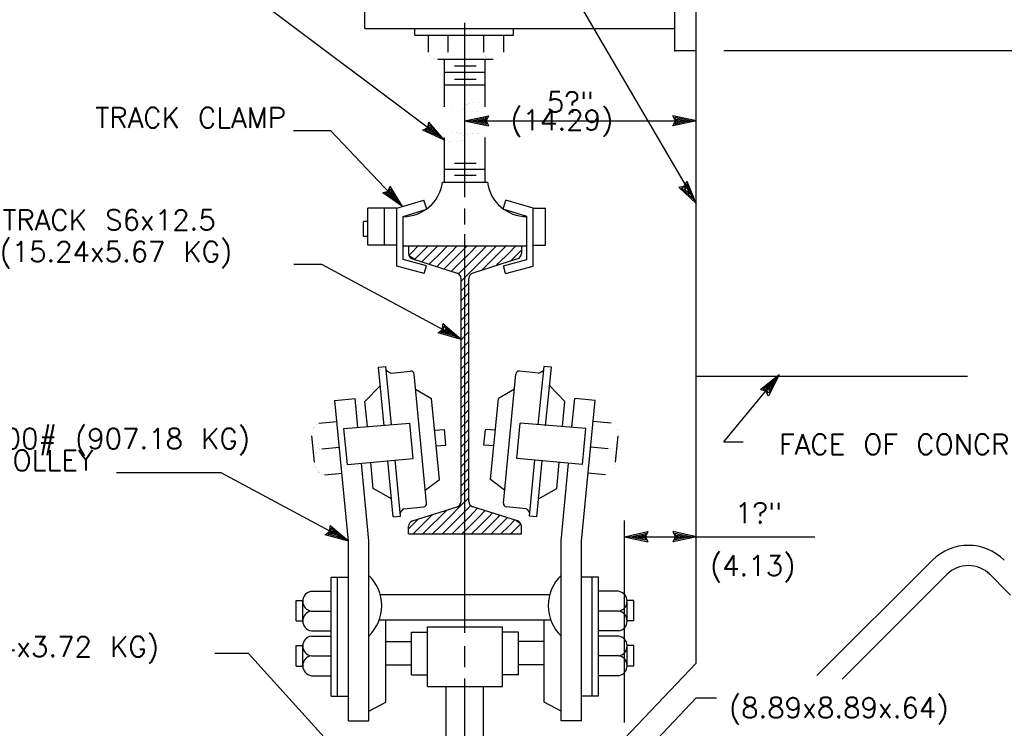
# Model space of a CAD drawing. Extents: x -23 to 2859, y -15 to 3983.
# Tile 26 of 50: x 10.08 to 16.14, y 5.89 to 10.25. Entities that reach past the tile are written whole.
import ezdxf
from ezdxf.enums import TextEntityAlignment as Align

# ---------------------------------------------------------------- set-up
doc = ezdxf.new("R2010")
doc.units = 0
doc.header["$LTSCALE"] = 25.4
doc.header["$MEASUREMENT"] = 0
doc.layers.add('PAN_TS', color=7, linetype='CONTINUOUS')
doc.styles.add('TXT_SHX', font='txt.shx')

# ---------------------------------------------------------------- blocks, each defined once
blk = doc.blocks.new('LT3')
at = {"layer": 'PAN_TS', "color": 24, "linetype": 'CONTINUOUS'}
for p, q in [((0, 0), (-0.0015, 0.000325)), ((-0.00135, 0), (-0.0015, 0.000325)), ((0, 0), (-0.0015, -0.000325)), ((-0.0015, -0.000325), (-0.00135, 0)), ((-0.000387, 0), (-0.001362, 0.000212)), ((-0.001275, 0), (-0.001362, 0.000212)), ((-0.000387, 0), (-0.001362, -0.000212)), ((-0.001362, -0.000212), (-0.001275, 0)), ((-0.000763, 0), (-0.001225, 0.0001)), ((-0.001187, 0), (-0.001225, 0.0001)), ((-0.000763, 0), (-0.001225, -0.0001)), ((-0.001225, -0.0001), (-0.001187, 0))]:
    blk.add_line(p, q, dxfattribs=at)

msp = doc.modelspace()

# ---------------------------------------------------------------- linework, layer by layer
at = {"layer": 'PAN_TS', "color": 7, "linetype": 'CONTINUOUS'}
for p, q in [((14.2437, 6.2861), (14.2437, 13.0978)), ((14.1127, 10.0501), (14.1127, 12.2761)), ((12.7847, 11.6079), (14.2437, 9.1141)), ((12.6967, 9.5041), (11.2066, 10.6219)), ((12.2067, 10.1921), (12.2067, 10.6081)), ((12.2067, 10.1921), (14.1127, 10.1921)), ((12.5137, 10.1501), (12.5137, 10.1921)), ((12.8217, 9.1541), (12.8217, 10.2261)), ((13.1207, 10.1501), (13.1207, 10.1921)), ((12.5137, 10.1501), (13.1207, 10.1501)), ((12.5957, 10.1501), (12.5957, 10.0461)), ((12.7167, 10.1501), (12.7167, 10.0461)), ((12.9347, 10.1501), (12.9347, 10.0461)), ((13.0577, 10.1501), (13.0577, 10.0461)), ((14.1127, 10.0551), (14.2437, 10.0551)), ((14.4137, 10.0551), (16.9797, 10.0551)), ((12.6557, 10.0021), (12.9947, 10.0021)), ((12.6967, 10.0021), (12.9467, 10.0021)), ((12.6967, 9.7091), (12.6967, 10.0021)), ((12.9467, 9.7091), (12.9467, 10.0021)), ((12.7567, 9.9621), (12.8897, 9.9621)), ((12.6967, 9.9221), (12.9467, 9.9221)), ((12.7567, 9.8801), (12.8897, 9.8801)), ((12.6967, 9.8451), (12.9467, 9.8451)), ((12.8217, 9.6231), (14.2447, 9.6231)), ((11.9974, 9.5614), (11.7671, 9.5614)), ((12.4377, 9.0961), (11.9974, 9.5614)), ((12.6967, 9.2451), (12.6967, 9.5211)), ((12.9467, 9.2451), (12.9467, 9.5211)), ((12.6967, 9.3251), (12.9467, 9.3251)), ((12.7567, 9.3631), (12.8897, 9.3631)), ((12.7567, 9.2891), (12.8897, 9.2891)), ((12.6827, 9.2451), (12.9607, 9.2451)), ((12.4027, 9.0851), (12.2237, 9.0851)), ((12.2237, 8.8581), (12.2237, 9.0851)), ((12.3267, 8.8581), (12.3267, 9.0851)), ((12.4027, 9.0851), (12.5697, 9.1361)), ((12.4027, 8.7291), (12.4027, 9.0851)), ((12.5867, 9.0801), (12.5697, 9.1361)), ((12.8217, 8.9861), (12.8217, 9.0831)), ((13.0567, 9.0801), (13.0737, 9.1361)), ((13.2407, 9.0851), (13.0737, 9.1361)), ((13.2407, 8.7291), (13.2407, 9.0851)), ((13.2407, 9.0851), (13.3167, 9.0851)), ((13.3167, 8.8581), (13.3167, 9.0851)), ((12.4407, 9.0351), (12.5867, 9.0801)), ((12.4407, 8.7701), (12.4407, 9.0351)), ((13.2027, 9.0351), (13.0567, 9.0801)), ((13.2027, 8.7701), (13.2027, 9.0351)), ((12.2237, 9.0051), (12.1987, 9.0051)), ((12.1987, 8.9111), (12.1987, 9.0051)), ((12.2237, 8.9111), (12.1987, 8.9111)), ((12.8217, 6.4741), (12.8217, 8.9271)), ((12.4027, 8.8581), (12.2237, 8.8581)), ((12.4407, 8.8541), (13.2027, 8.8541)), ((12.4747, 8.8541), (12.4747, 8.8081)), ((12.4887, 8.8081), (12.5347, 8.8541)), ((12.5487, 8.8081), (12.5947, 8.8541)), ((12.6087, 8.8081), (12.6547, 8.8541)), ((12.6687, 8.8081), (12.7147, 8.8541)), ((12.7287, 8.8081), (12.7747, 8.8541)), ((12.7887, 8.8081), (12.8347, 8.8541)), ((12.8487, 8.8081), (12.8947, 8.8541)), ((12.9087, 8.8081), (12.9547, 8.8541)), ((12.9687, 8.8081), (13.0147, 8.8541)), ((13.0287, 8.8081), (13.0747, 8.8541)), ((13.0887, 8.8081), (13.1347, 8.8541)), ((13.1687, 8.8541), (13.1687, 8.8081)), ((13.2407, 8.8581), (13.3167, 8.8581)), ((12.4787, 8.7971), (12.4887, 8.8081)), ((12.5117, 8.7701), (12.5487, 8.8081)), ((12.5567, 8.7551), (12.6087, 8.8081)), ((12.6087, 8.7481), (12.6687, 8.8081)), ((12.6687, 8.7481), (12.7287, 8.8081)), ((12.7287, 8.7481), (12.7887, 8.8081)), ((12.7887, 8.7481), (12.8487, 8.8081)), ((12.8487, 8.7481), (12.9087, 8.8081)), ((12.9087, 8.7481), (12.9687, 8.8081)), ((12.9687, 8.7481), (13.0287, 8.8081)), ((13.0287, 8.7481), (13.0887, 8.8081)), ((13.1007, 8.7601), (13.1487, 8.8081)), ((13.1487, 8.8081), (13.1687, 8.8281)), ((11.941, 8.7389), (11.7695, 8.7389)), ((12.7977, 8.2781), (11.941, 8.7389)), ((12.5717, 8.6841), (12.4027, 8.7291)), ((12.5847, 8.7311), (12.4407, 8.7701)), ((12.4987, 8.7741), (12.7737, 8.6871)), ((12.5717, 8.6841), (12.5847, 8.7311)), ((12.6027, 8.7411), (12.6087, 8.7481)), ((12.6477, 8.7261), (12.6687, 8.7481)), ((12.6937, 8.7121), (12.7287, 8.7481)), ((12.7397, 8.6981), (12.7887, 8.7481)), ((12.7887, 8.6881), (12.8487, 8.7481)), ((12.8487, 8.6881), (12.9087, 8.7481)), ((13.1447, 8.7741), (12.8697, 8.6871)), ((12.9247, 8.7041), (12.9687, 8.7481)), ((13.0127, 8.7321), (13.0287, 8.7481)), ((13.0587, 8.7311), (13.2027, 8.7701)), ((13.0717, 8.6841), (13.0587, 8.7311)), ((13.0717, 8.6841), (13.2407, 8.7291)), ((12.7827, 8.6811), (12.7887, 8.6881)), ((12.7977, 8.6371), (12.8487, 8.6881)), ((12.7977, 7.2821), (12.7977, 8.6541)), ((12.7977, 8.5771), (12.8457, 8.6251)), ((12.8457, 7.2821), (12.8457, 8.6541)), ((12.7977, 8.5171), (12.8457, 8.5651)), ((12.7977, 8.4571), (12.8457, 8.5051)), ((12.7977, 8.3971), (12.8457, 8.4451)), ((12.7977, 8.3371), (12.8457, 8.3851)), ((12.7977, 8.2771), (12.8457, 8.3251)), ((12.7977, 8.2171), (12.8457, 8.2651)), ((12.7977, 8.1571), (12.8457, 8.2051)), ((12.2907, 8.1081), (12.3367, 8.1121)), ((12.3707, 7.7541), (12.3357, 8.1121)), ((12.7977, 8.0971), (12.8457, 8.1451)), ((13.2727, 7.7541), (13.3077, 8.1121)), ((13.3527, 8.1081), (13.3067, 8.1121)), ((12.3257, 7.7471), (12.2907, 8.1081)), ((12.3687, 8.0711), (12.4867, 8.0831)), ((12.5857, 7.2711), (12.5087, 8.0651)), ((12.7977, 8.0371), (12.8457, 8.0851)), ((13.0577, 7.2711), (13.1347, 8.0651)), ((13.2747, 8.0711), (13.1567, 8.0831)), ((13.3177, 7.7471), (13.3527, 8.1081)), ((14.2437, 8.0531), (15.9117, 8.0531)), ((14.4137, 7.6491), (14.7538, 8.0612)), ((12.3017, 7.9961), (12.2067, 7.8971)), ((12.7977, 7.9771), (12.8457, 8.0251)), ((13.3417, 7.9961), (13.4367, 7.8971)), ((12.5177, 7.9731), (12.6157, 7.9151)), ((12.7977, 7.9171), (12.8457, 7.9651)), ((13.1257, 7.9731), (13.0277, 7.9151)), ((12.0217, 7.9031), (12.1467, 7.9151)), ((12.1047, 7.0371), (12.0217, 7.9031)), ((12.1637, 7.7381), (12.1467, 7.9151)), ((12.2217, 7.7421), (12.2067, 7.8971)), ((12.6647, 7.4161), (12.6157, 7.9151)), ((12.7977, 7.8571), (12.8457, 7.9051)), ((12.9787, 7.4161), (13.0277, 7.9151)), ((13.4217, 7.7421), (13.4367, 7.8971)), ((13.4797, 7.7381), (13.4967, 7.9151)), ((13.6217, 7.9031), (13.4967, 7.9151)), ((13.5387, 7.0371), (13.6217, 7.9031)), ((12.7977, 7.7971), (12.8457, 7.8451)), ((11.9227, 7.7631), (12.0337, 7.7741)), ((12.0777, 7.7301), (12.4817, 7.7631)), ((12.5027, 7.5461), (12.4817, 7.7631)), ((12.7977, 7.7371), (12.8457, 7.7851)), ((13.1407, 7.5461), (13.1617, 7.7631)), ((13.5657, 7.7301), (13.1617, 7.7631)), ((13.7207, 7.7631), (13.6097, 7.7741)), ((12.0987, 7.5091), (12.0777, 7.7301)), ((12.6347, 7.7201), (12.6957, 7.7251)), ((12.7047, 7.6281), (12.6957, 7.7251)), ((12.7977, 7.6771), (12.8457, 7.7251)), ((12.9387, 7.6281), (12.9477, 7.7251)), ((13.0087, 7.7201), (12.9477, 7.7251)), ((13.5447, 7.5091), (13.5657, 7.7301)), ((11.8967, 7.5231), (11.8807, 7.6851)), ((12.6447, 7.6231), (12.7047, 7.6281)), ((12.7977, 7.6171), (12.8457, 7.6651)), ((12.9987, 7.6231), (12.9387, 7.6281)), ((13.7467, 7.5231), (13.7627, 7.6851)), ((14.4137, 7.6491), (14.5316, 7.6491)), ((11.9417, 7.6051), (12.0497, 7.6161)), ((12.7977, 7.5571), (12.8457, 7.6051)), ((13.7017, 7.6051), (13.5937, 7.6161)), ((12.0987, 7.5091), (12.5027, 7.5461)), ((12.2307, 7.0391), (12.1847, 7.5181)), ((12.2577, 7.3621), (12.2427, 7.5221)), ((12.3797, 7.1871), (12.3467, 7.5331)), ((12.4257, 7.1911), (12.3917, 7.5381)), ((12.7977, 7.4971), (12.8457, 7.5451)), ((13.5447, 7.5091), (13.1407, 7.5461)), ((13.2177, 7.1911), (13.2517, 7.5381)), ((13.2637, 7.1871), (13.2967, 7.5331)), ((13.3857, 7.3621), (13.4007, 7.5221)), ((13.4127, 7.0391), (13.4587, 7.5181)), ((11.3225, 7.4581), (10.6798, 7.4581)), ((12.1047, 7.0371), (11.3225, 7.4581)), ((11.9577, 7.4461), (12.0657, 7.4561)), ((12.7977, 7.4371), (12.8457, 7.4851)), ((13.6857, 7.4461), (13.5777, 7.4561)), ((12.5777, 7.3521), (12.6647, 7.4161)), ((12.7977, 7.3771), (12.8457, 7.4251)), ((13.0657, 7.3521), (12.9787, 7.4161)), ((12.3697, 7.2971), (12.2577, 7.3621)), ((12.7977, 7.3171), (12.8457, 7.3651)), ((13.2737, 7.2971), (13.3857, 7.3621)), ((12.7887, 7.2481), (12.8457, 7.3051)), ((12.4457, 7.2371), (12.5677, 7.2491)), ((12.4987, 7.1621), (12.7737, 7.2491)), ((12.6687, 7.1881), (12.7097, 7.2291)), ((12.7287, 7.1881), (12.7887, 7.2481)), ((12.7887, 7.1881), (12.8487, 7.2481)), ((12.8487, 7.2481), (12.8577, 7.2571)), ((12.8487, 7.1881), (12.8997, 7.2401)), ((13.1447, 7.1621), (12.8697, 7.2491)), ((12.9087, 7.1881), (12.9447, 7.2251)), ((12.9687, 7.1881), (12.9907, 7.2111)), ((13.1977, 7.2371), (13.0757, 7.2491)), ((12.3797, 7.1871), (12.4257, 7.1911)), ((12.4887, 7.1281), (12.5337, 7.1731)), ((12.5487, 7.1281), (12.6087, 7.1881)), ((12.6087, 7.1881), (12.6217, 7.2011)), ((12.6087, 7.1281), (12.6687, 7.1881)), ((12.6687, 7.1281), (12.7287, 7.1881)), ((12.7287, 7.1281), (12.7887, 7.1881)), ((12.7887, 7.1281), (12.8487, 7.1881)), ((12.8487, 7.1281), (12.9087, 7.1881)), ((12.9087, 7.1281), (12.9687, 7.1881)), ((12.9687, 7.1281), (13.0287, 7.1881)), ((13.0287, 7.1881), (13.0367, 7.1971)), ((13.0287, 7.1281), (13.0817, 7.1821)), ((13.0887, 7.1281), (13.1277, 7.1681)), ((13.2637, 7.1871), (13.2177, 7.1911)), ((13.8027, 5.9211), (13.8027, 7.1641)), ((12.4747, 7.0821), (12.4747, 7.1281)), ((12.4747, 7.1141), (12.4887, 7.1281)), ((12.5027, 7.0821), (12.5487, 7.1281)), ((12.5627, 7.0821), (12.6087, 7.1281)), ((12.6227, 7.0821), (12.6687, 7.1281)), ((12.6827, 7.0821), (12.7287, 7.1281)), ((12.7427, 7.0821), (12.7887, 7.1281)), ((12.8027, 7.0821), (12.8487, 7.1281)), ((12.8627, 7.0821), (12.9087, 7.1281)), ((12.9227, 7.0821), (12.9687, 7.1281)), ((12.9827, 7.0821), (13.0287, 7.1281)), ((13.0427, 7.0821), (13.0887, 7.1281)), ((13.1027, 7.0821), (13.1487, 7.1281)), ((13.1487, 7.1281), (13.1637, 7.1431)), ((13.1627, 7.0821), (13.1687, 7.0881)), ((13.1687, 7.0821), (13.1687, 7.1281)), ((12.1047, 5.9321), (12.1047, 7.0371)), ((12.2307, 5.9321), (12.2307, 7.0371)), ((12.4747, 7.0821), (13.1687, 7.0821)), ((13.4127, 5.9321), (13.4127, 7.0371)), ((13.5387, 5.9321), (13.5387, 7.0371)), ((13.8027, 7.0651), (14.9726, 7.0651)), ((14.9859, 6.2103), (15.6957, 6.9201)), ((16.0297, 6.8521), (16.1757, 6.7061)), ((11.9997, 6.0831), (11.9997, 6.8151)), ((11.9997, 6.8151), (12.1047, 6.8151)), ((12.0387, 6.0831), (12.0387, 6.8151)), ((13.6437, 6.8151), (13.5387, 6.8151)), ((13.6047, 6.0831), (13.6047, 6.8151)), ((13.6437, 6.0831), (13.6437, 6.8151)), ((15.1405, 6.1889), (15.7837, 6.8321)), ((11.8777, 6.7291), (12.0007, 6.7291)), ((13.7657, 6.7291), (13.6427, 6.7291)), ((11.7837, 6.6731), (11.8247, 6.6731)), ((11.7837, 6.5481), (11.7837, 6.6731)), ((11.8247, 6.5481), (11.8247, 6.6731)), ((12.3007, 6.7091), (13.3387, 6.7091)), ((13.8597, 6.6731), (13.8187, 6.6731)), ((13.8187, 6.5481), (13.8187, 6.6731)), ((13.8597, 6.5481), (13.8597, 6.6731)), ((11.8777, 6.6071), (12.0007, 6.6071)), ((13.7657, 6.6071), (13.6427, 6.6071)), ((11.7837, 6.5481), (11.8247, 6.5481)), ((12.2947, 6.5531), (13.3497, 6.5531)), ((12.3347, 6.0481), (12.3347, 6.5531)), ((13.3087, 6.0481), (13.3087, 6.5531)), ((13.8597, 6.5481), (13.8187, 6.5481)), ((11.8777, 6.4851), (12.0007, 6.4851)), ((12.4927, 6.4781), (12.5917, 6.4781)), ((12.4927, 6.2151), (12.4927, 6.4781)), ((12.5907, 6.5111), (13.0517, 6.5111)), ((12.5917, 6.1431), (12.5917, 6.5111)), ((13.0517, 6.1431), (13.0517, 6.5111)), ((13.1507, 6.4781), (13.0517, 6.4781)), ((13.1507, 6.2151), (13.1507, 6.4781)), ((13.7657, 6.4851), (13.6427, 6.4851)), ((11.8777, 6.4541), (12.0007, 6.4541)), ((12.3347, 6.4211), (12.4927, 6.4211)), ((13.3087, 6.4211), (13.1507, 6.4211)), ((13.7657, 6.4541), (13.6427, 6.4541)), ((11.7837, 6.3961), (11.8247, 6.3961)), ((11.7837, 6.2691), (11.7837, 6.3961)), ((11.8247, 6.2691), (11.8247, 6.3961)), ((12.8217, 6.2621), (12.8217, 6.3921)), ((13.8597, 6.3961), (13.8187, 6.3961)), ((13.8187, 6.2691), (13.8187, 6.3961)), ((13.8597, 6.2691), (13.8597, 6.3961)), ((11.4899, 6.3468), (11.2842, 6.3468)), ((12.1617, 5.6041), (11.4899, 6.3468)), ((11.8777, 6.3321), (12.0007, 6.3321)), ((13.7657, 6.3321), (13.6427, 6.3321)), ((11.7837, 6.2691), (11.8247, 6.2691)), ((12.3347, 6.2771), (12.4887, 6.2771)), ((13.3087, 6.2771), (13.1547, 6.2771)), ((14.2437, 6.2861), (13.8027, 5.8241)), ((13.8597, 6.2691), (13.8187, 6.2691)), ((11.8777, 6.2101), (11.9997, 6.2101)), ((12.4927, 6.2151), (12.5917, 6.2151)), ((12.8217, 2.9701), (12.8217, 6.1921)), ((13.1507, 6.2151), (13.0517, 6.2151)), ((13.7657, 6.2101), (13.6437, 6.2101)), ((12.5917, 6.1431), (13.0517, 6.1431)), ((12.7067, 5.7231), (12.7067, 6.1391)), ((12.9357, 5.7231), (12.9357, 6.1391)), ((11.9997, 6.0831), (12.1017, 6.0831)), ((13.6437, 6.0831), (13.5417, 6.0831)), ((13.8657, 5.6741), (14.2434, 6.0747)), ((14.2434, 6.0747), (14.368, 6.0747)), ((12.2307, 5.9911), (12.3347, 6.0481)), ((13.4127, 5.9911), (13.3087, 6.0481)), ((12.1047, 5.9321), (12.2307, 5.9321)), ((13.5387, 5.9321), (13.4127, 5.9321))]:
    msp.add_line(p, q, dxfattribs=at)
at = {"layer": 'PAN_TS', "color": 7, "linetype": 'CONTINUOUS', "const_width": 0.00025}
for points in [[(12.5957, 10.0461, 0.067348), (12.5969, 10.0376, 0.063116), (12.6003, 10.0294, 0.056531), (12.6059, 10.0219, 0.049726), (12.6135, 10.0153, 0.043978), (12.6226, 10.0098, 0.039727), (12.6331, 10.0058, 0.036986), (12.6444, 10.0033, 0.035654), (12.6562, 10.0025, 0.035654), (12.668, 10.0033, 0.036986), (12.6794, 10.0058, 0.039727), (12.6899, 10.0098, 0.043978), (12.699, 10.0153, 0.049726), (12.7065, 10.0219, 0.056531), (12.7121, 10.0294, 0.063116), (12.7156, 10.0376, 0.067348), (12.7167, 10.0461, 0.067348)], [(12.7167, 10.0461, 0.114895), (12.7188, 10.0375, 0.085301), (12.725, 10.0293, 0.057336), (12.7351, 10.0217, 0.039984), (12.7487, 10.015, 0.030078), (12.7652, 10.0095, 0.024465), (12.784, 10.0055, 0.021405), (12.8045, 10.0029, 0.020047), (12.8257, 10.0021, 0.020047), (12.847, 10.0029, 0.021405), (12.8675, 10.0055, 0.024465), (12.8863, 10.0095, 0.030078), (12.9028, 10.015, 0.039984), (12.9164, 10.0217, 0.057336), (12.9264, 10.0293, 0.085301), (12.9326, 10.0375, 0.114895), (12.9347, 10.0461, 0.114895)], [(12.9347, 10.0461, 0.067348), (12.9359, 10.0376, 0.063116), (12.9393, 10.0294, 0.056531), (12.9449, 10.0219, 0.049726), (12.9525, 10.0153, 0.043978), (12.9616, 10.0098, 0.039727), (12.9721, 10.0058, 0.036986), (12.9834, 10.0033, 0.035654), (12.9952, 10.0025, 0.035654), (13.007, 10.0033, 0.036986), (13.0184, 10.0058, 0.039727), (13.0289, 10.0098, 0.043978), (13.038, 10.0153, 0.049726), (13.0455, 10.0219, 0.056531), (13.0511, 10.0294, 0.063116), (13.0546, 10.0376, 0.067348), (13.0557, 10.0461, 0.067348)], [(12.6967, 9.7091, 0.120109), (12.698, 9.7045, 0.086548), (12.7016, 9.7, 0.056542), (12.7075, 9.696, 0.03875), (12.7153, 9.6925, 0.028865), (12.7248, 9.6896, 0.02335), (12.7357, 9.6876, 0.020369), (12.7474, 9.6864, 0.019052), (12.7596, 9.6861, 0.019052), (12.7718, 9.6868, 0.020369), (12.7835, 9.6884, 0.02335), (12.7943, 9.6907, 0.028865), (12.8037, 9.6939, 0.03875), (12.8114, 9.6976, 0.056542), (12.8171, 9.7019, 0.086548), (12.8206, 9.7064, 0.120109), (12.8217, 9.7111, 0.120109)], [(12.8217, 9.5231, -0.120109), (12.823, 9.5278, -0.086548), (12.8266, 9.5322, -0.056542), (12.8325, 9.5363, -0.03875), (12.8403, 9.5398, -0.028865), (12.8498, 9.5426, -0.02335), (12.8607, 9.5447, -0.020369), (12.8724, 9.5459, -0.019052), (12.8846, 9.5461, -0.019052), (12.8968, 9.5455, -0.020369), (12.9085, 9.5439, -0.02335), (12.9193, 9.5415, -0.028865), (12.9287, 9.5384, -0.03875), (12.9364, 9.5346, -0.056542), (12.9421, 9.5304, -0.086548), (12.9456, 9.5258, -0.120109), (12.9467, 9.5211, -0.120109)], [(11.9427, 7.6051, -0.072459), (11.9322, 7.6056, -0.066495), (11.9218, 7.6091, -0.05768), (11.9119, 7.6156, -0.049127), (11.9028, 7.6246, -0.042311), (11.895, 7.636, -0.037493), (11.8887, 7.6493, -0.034483), (11.8842, 7.6639, -0.033047), (11.8816, 7.6793, -0.033047), (11.8811, 7.6949, -0.034483), (11.8826, 7.7101, -0.037493), (11.8861, 7.7244, -0.042311), (11.8915, 7.7371, -0.049127), (11.8986, 7.7478, -0.05768), (11.907, 7.756, -0.066495), (11.9165, 7.7616, -0.072459), (11.9267, 7.7641, -0.072459)], [(13.7007, 7.6051, 0.072459), (13.7113, 7.6056, 0.066495), (13.7217, 7.6091, 0.05768), (13.7316, 7.6156, 0.049127), (13.7406, 7.6246, 0.042311), (13.7485, 7.636, 0.037493), (13.7548, 7.6493, 0.034483), (13.7593, 7.6639, 0.033047), (13.7619, 7.6793, 0.033047), (13.7624, 7.6949, 0.034483), (13.7609, 7.7101, 0.037493), (13.7574, 7.7244, 0.042311), (13.752, 7.7371, 0.049127), (13.7449, 7.7478, 0.05768), (13.7365, 7.756, 0.066495), (13.7269, 7.7616, 0.072459), (13.7167, 7.7641, 0.072459)], [(11.9577, 7.4461, -0.072459), (11.9472, 7.4466, -0.066495), (11.9368, 7.4501, -0.05768), (11.9269, 7.4566, -0.049127), (11.9178, 7.4656, -0.042311), (11.91, 7.477, -0.037493), (11.9037, 7.4903, -0.034483), (11.8992, 7.5049, -0.033047), (11.8966, 7.5203, -0.033047), (11.8961, 7.5359, -0.034483), (11.8976, 7.5511, -0.037493), (11.9011, 7.5654, -0.042311), (11.9065, 7.5781, -0.049127), (11.9136, 7.5888, -0.05768), (11.922, 7.597, -0.066495), (11.9315, 7.6026, -0.072459), (11.9417, 7.6051, -0.072459)], [(13.6857, 7.4461, 0.072459), (13.6963, 7.4466, 0.066495), (13.7067, 7.4501, 0.05768), (13.7166, 7.4566, 0.049127), (13.7256, 7.4656, 0.042311), (13.7335, 7.477, 0.037493), (13.7398, 7.4903, 0.034483), (13.7443, 7.5049, 0.033047), (13.7469, 7.5203, 0.033047), (13.7474, 7.5359, 0.034483), (13.7459, 7.5511, 0.037493), (13.7424, 7.5654, 0.042311), (13.737, 7.5781, 0.049127), (13.7299, 7.5888, 0.05768), (13.7215, 7.597, 0.066495), (13.7119, 7.6026, 0.072459), (13.7017, 7.6051, 0.072459)]]:
    msp.add_lwpolyline(points, format="xyb", dxfattribs=at)
for points in [[(12.9467, 9.7091, 0.103209), (12.9455, 9.7147, 0.081708), (12.9419, 9.72, 0.058698), (12.9361, 9.7249, 0.042778), (12.9283, 9.7291, 0.033028), (12.9188, 9.7326, 0.027271), (12.9079, 9.7352, 0.024058), (12.8962, 9.7367, 0.022615), (12.884, 9.7371, 0.022615), (12.8718, 9.7365, 0.024058), (12.8601, 9.7348, 0.027271), (12.8493, 9.732, 0.033028), (12.8399, 9.7284, 0.042778), (12.8321, 9.724, 0.058698), (12.8264, 9.7191, 0.081708), (12.8229, 9.7137, 0.103209), (12.8217, 9.7081, 0.103209), (12.823, 9.7026, 0.081708), (12.8266, 9.6973, 0.058698), (12.8324, 9.6924, 0.042778), (12.8402, 9.6881, 0.033028), (12.8497, 9.6847, 0.027271), (12.8605, 9.6821, 0.024058), (12.8723, 9.6806, 0.022615), (12.8845, 9.6801, 0.022615), (12.8967, 9.6808, 0.024058), (12.9084, 9.6825, 0.027271), (12.9192, 9.6852, 0.033028), (12.9286, 9.6888, 0.042778), (12.9363, 9.6932, 0.058698), (12.9421, 9.6982, 0.081708), (12.9456, 9.7036, 0.103209)], [(12.8217, 9.5221, 0.103209), (12.8205, 9.5277, 0.081708), (12.8169, 9.533, 0.058698), (12.8111, 9.5379, 0.042778), (12.8033, 9.5421, 0.033028), (12.7938, 9.5456, 0.027271), (12.7829, 9.5482, 0.024058), (12.7712, 9.5497, 0.022615), (12.759, 9.5501, 0.022615), (12.7468, 9.5495, 0.024058), (12.7351, 9.5478, 0.027271), (12.7243, 9.545, 0.033028), (12.7149, 9.5414, 0.042778), (12.7071, 9.537, 0.058698), (12.7014, 9.5321, 0.081708), (12.6979, 9.5267, 0.103209), (12.6967, 9.5211, 0.103209), (12.698, 9.5156, 0.081708), (12.7016, 9.5103, 0.058698), (12.7074, 9.5054, 0.042778), (12.7152, 9.5011, 0.033028), (12.7247, 9.4977, 0.027271), (12.7355, 9.4951, 0.024058), (12.7473, 9.4936, 0.022615), (12.7595, 9.4931, 0.022615), (12.7717, 9.4938, 0.024058), (12.7834, 9.4955, 0.027271), (12.7942, 9.4982, 0.033028), (12.8036, 9.5018, 0.042778), (12.8113, 9.5062, 0.058698), (12.8171, 9.5112, 0.081708), (12.8206, 9.5166, 0.103209)]]:
    msp.add_lwpolyline(points, format="xyb", close=True, dxfattribs=at)
at = {"layer": 'PAN_TS', "color": 7, "linetype": 'CONTINUOUS'}
for points in [[(12.4885, 8.7805), (12.4987, 8.7741), (12.5126, 8.7697), (12.4797, 8.7901)], [(12.4897, 8.7791), (12.4987, 8.7741), (12.4885, 8.7805)], [(13.1366, 7.1647), (13.1617, 7.1491), (13.1447, 7.1621)]]:
    msp.add_lwpolyline(points, close=True, dxfattribs=at)
for centre, radius, start, end in [((12.4442, 9.2755), 0.2404, 269.16516, 352.73568), ((13.1992, 9.2755), 0.2404, 187.26432, 270.83484), ((12.5097, 8.8078), 0.035, 180, 252.33236), ((13.1337, 8.8078), 0.035, 287.66764, 360), ((12.7627, 8.6538), 0.035, 0, 72.41652), ((12.8807, 8.6538), 0.035, 107.58348, 180), ((12.3941, 8.1444), 0.0775, 224.41204, 250.89307), ((12.4887, 8.0636), 0.02, 5.54459, 95.7514), ((13.1548, 8.0636), 0.02, 84.2486, 174.45541), ((13.2494, 8.1444), 0.0775, 289.10692, 315.58796), ((12.5659, 7.2691), 0.02, 275.55297, 5.55075), ((12.7627, 7.2825), 0.035, 287.58348, 360), ((12.8807, 7.2825), 0.035, 180, 252.41652), ((13.0776, 7.2691), 0.02, 174.44925, 264.44703), ((12.4626, 7.2017), 0.0393, 115.48813, 172.00419), ((13.1808, 7.2017), 0.0393, 7.99581, 64.51187), ((12.5097, 7.1284), 0.035, 107.66764, 180), ((13.1337, 7.1284), 0.035, 0, 72.33236), ((15.9167, 6.6992), 0.3125, 45, 135), ((15.9167, 6.6992), 0.188, 45, 135), ((12.0501, 6.6406), 0.2596, 314.08344, 45.91656), ((13.5934, 6.6406), 0.2596, 134.08344, 225.91656), ((11.8863, 6.6681), 0.0616, 97.9936, 262.00641), ((13.7572, 6.6681), 0.0616, 277.99359, 82.0064), ((11.8863, 6.5461), 0.0616, 97.9936, 262.00641), ((13.7572, 6.5461), 0.0616, 277.99359, 82.0064), ((11.8863, 6.3931), 0.0616, 97.9936, 262.00641), ((13.7572, 6.3931), 0.0616, 277.99359, 82.0064), ((11.8863, 6.2711), 0.0616, 97.9936, 262.00641), ((13.7572, 6.2711), 0.0616, 277.99359, 82.0064)]:
    msp.add_arc(centre, radius, start, end, dxfattribs=at)

# ---------------------------------------------------------------- block references
at = {"layer": 'PAN_TS', "linetype": 'CONTINUOUS'}
for p, xscale, yscale, zscale, rotation in [((12.8217, 9.6231), 96, 96, 96, 180.0000000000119), ((12.6967, 9.5041), 96.0000928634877, 96.0000928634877, 96.0000928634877, 323.1171978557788), ((12.4377, 9.0961), 96.00015633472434, 96.00015633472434, 96.00015633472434, 313.2170722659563), ((14.2437, 9.1141), 96.00004160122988, 96.00004160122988, 96.00004160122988, 304.6258174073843), ((12.7977, 8.2781), 96.00034923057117, 96.00034923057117, 96.00034923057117, 331.4821660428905), ((14.7538, 8.0612), 96.00008012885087, 96.00008012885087, 96.00008012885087, 50.77766657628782), ((12.1047, 7.0371), 96.0001044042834, 96.0001044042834, 96.0001044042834, 331.8970034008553), ((13.8027, 7.0651), 96, 96, 96, 180.0000000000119)]:
    msp.add_blockref('LT3', p, dxfattribs=dict(at, xscale=xscale, yscale=yscale, zscale=zscale, rotation=rotation))
at = {"layer": 'PAN_TS', "linetype": 'CONTINUOUS', "xscale": 96, "yscale": 96, "zscale": 96}
for p in [(14.2447, 9.6231), (14.2457, 7.0651)]:
    msp.add_blockref('LT3', p, dxfattribs=at)

# ---------------------------------------------------------------- texts
at = {"layer": 'PAN_TS', "color": 7, "linetype": 'CONTINUOUS', "style": 'TXT_SHX'}
for s, p in [('5?"', (13.4692, 9.6761)), ('(14.29)', (13.4171, 9.5661)), ('2000# (907.18 KG)', (10.6355, 7.606)), ('FACE OF CONCRETE', (15.6054, 7.5701)), ('1?"', (14.6263, 7.1492)), ('(8.89x8.89x.64)', (15.1196, 5.9507))]:
    msp.add_text(s, height=0.125, dxfattribs=at).set_placement(p, align=Align.CENTER)
for s, p in [('TRACK CLAMP', (11.7211, 9.5803)), ('TRACK S6x12.5', (11.2895, 8.9506)), ('(15.24x5.67 KG)', (11.39, 8.7563)), ('TROLLEY', (10.538, 7.4714)), ('(4.13)', (14.8531, 6.8252)), ('(15.24x3.72 KG)', (10.9397, 6.3257))]:
    msp.add_text(s, height=0.125, dxfattribs=at).set_placement(p, align=Align.RIGHT)

doc.saveas('drawing.dxf')
